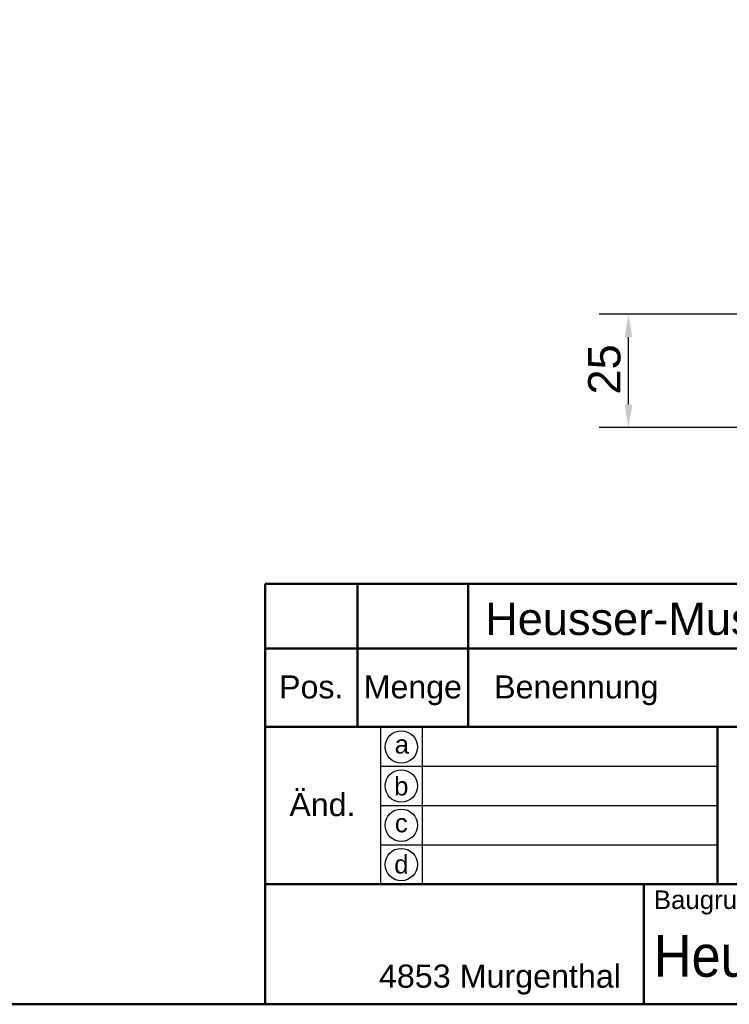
# Model space of a CAD drawing. Header units: millimetres. Extents: x 20 to 833, y 20 to 574.
# Tile 7 of 17: x 387 to 541, y 20 to 233. Entities that reach past the tile are written whole.
import ezdxf
from ezdxf.enums import TextEntityAlignment as Align

# ---------------------------------------------------------------- set-up
doc = ezdxf.new("R2010")
doc.units = ezdxf.units.MM
doc.header["$LTSCALE"] = 2
for name, color, linetype, lineweight in [('Bemaßungen(DIN)', 7, 'Continuous', 25), ('Skizziergeometrie(DIN)', 7, 'Continuous', 50), ('Skizzierlinie(DIN)', 7, 'Continuous', 25), ('Symbole(DIN)', 7, 'Continuous', 25)]:
    doc.layers.add(name, color=color, linetype=linetype, lineweight=lineweight)
doc.styles.add('Aktuell-DIN', font='arial.ttf')
doc.styles.add('STANDARD-DIN~0', font='arial.ttf')
doc.styles.add('Textstil10', font='arial.ttf')
doc.styles.add('Textstil41', font='arial.ttf', dxfattribs={"width": 0.8})
doc.styles.add('Textstil83', font='arial.ttf', dxfattribs={"width": 0.8})
doc.dimstyles.new('CAD-LAN', dxfattribs={"dimscale": 2, "dimtxt": 3.5, "dimasz": 2.5, "dimexe": 3.175, "dimexo": 0, "dimgap": 0.8, "dimtad": 1, "dimrnd": 1e-08, "dimtxsty": 'STANDARD-DIN~0', "dimcen": 0.09, "dimdle": 10, "dimclrd": 250, "dimclre": 250, "dimclrt": 250, "dimadec": 0, "dimazin": 2, "dimtfac": 1, "dimtmove": 0, "dimatfit": 3, "dimfxl": 1, "dimtolj": 1, "dimtzin": 0, "dimlwd": 25, "dimlwe": 25, "dimarcsym": 0})

# ---------------------------------------------------------------- blocks, each defined once
blk = doc.blocks.new('Ränder Standardrahmen')
at = {"layer": 'Skizziergeometrie(DIN)', "flags": 128}
blk.add_lwpolyline([(10, 10), (10, 287), (410, 287), (410, 10), (10, 10)], dxfattribs=at)
blk = doc.blocks.new('Schriftfelder Heusser')
at = {"layer": 'Skizziergeometrie(DIN)'}
for p, q in [((101, 229.92), (101, 236.92)), ((101, 236.92), (291, 236.92)), ((111, 229.92), (111, 236.92)), ((123, 229.92), (123, 236.92)), ((101, 191.42), (101, 229.92)), ((101, 229.92), (291, 229.92)), ((111, 229.92), (111, 221.42)), ((123, 229.92), (123, 221.42)), ((101, 221.42), (291, 221.42)), ((150, 221.42), (150, 204.42)), ((101, 204.42), (291, 204.42)), ((142, 204.42), (142, 191.42)), ((291, 191.42), (101, 191.42))]:
    blk.add_line(p, q, dxfattribs=at)
at = {"layer": 'Skizzierlinie(DIN)'}
for p, q in [((113.5, 221.42), (113.5, 204.42)), ((118, 221.42), (118, 204.42)), ((113.5, 217.17), (150, 217.17)), ((113.5, 212.92), (150, 212.92)), ((113.5, 208.67), (150, 208.67))]:
    blk.add_line(p, q, dxfattribs=at)
for centre in [(115.75, 219.25), (115.75, 215.04), (115.75, 210.79), (115.75, 206.54)]:
    blk.add_circle(centre, 1.75, dxfattribs=at)
at = {"layer": 'Symbole(DIN)', "color": 179, "true_color": 0x262659, "style": 'Aktuell-DIN'}
for s, insert, char_height, attachment_point in [('Pos.', (106, 227), 2.489, 2), ('Menge', (117, 227), 2.489, 2), ('Benennung', (125.81, 225.38), 2.489, 4), ('\\fArial|b0|i0;a', (115.81, 219.53), 2, 5), ('\\fArial|b0|i0;b', (115.75, 215), 2, 5), ('\\fArial|b0|i0;c', (115.75, 211.01), 2, 5), ('\\fArial|b0|i0;d', (115.76, 206.55), 2, 5), ('\\fArial|b0|i0;\\H2.0000;Baugruppe', (143.1, 203.73), 2, 1), ('\\fArial|b0|i0;\\H2.5000;4853 Murgenthal', (113.33, 192.46), 2.5, 7)]:
    blk.add_mtext(s, dxfattribs=dict(at, insert=insert, char_height=char_height, attachment_point=attachment_point))
at = {"layer": 'Symbole(DIN)', "color": 179, "true_color": 0x262659, "insert": (107.21, 213), "char_height": 2.489, "width": 12.3494, "attachment_point": 5, "style": 'Aktuell-DIN'}
blk.add_mtext('Änd.', dxfattribs=at)
at = {"layer": 'Symbole(DIN)', "color": 7, "insert": (143.1, 196.62), "char_height": 4.5, "width": 90.18, "attachment_point": 4, "style": 'Aktuell-DIN'}
blk.add_mtext('\\fArial|b0|i0;\\W0.90;\\H4.5000;Heusser-Muschel Serie 9  EN179', dxfattribs=at)
at = {"layer": 'Symbole(DIN)', "color": 179, "true_color": 0x262659}
for tag, height, style, p in [('AUTOR', 2.49, 'Aktuell-DIN', (240.03, 219.26)), ('KONTROLLDATUM', 2, 'Textstil10', (217.42, 215.04)), ('KONTROLLIERT_VON', 2, 'Textstil10', (239.98, 215.05))]:
    blk.add_attdef(tag, text='', height=height, dxfattribs=dict(at, style=style)).set_placement(p, align=Align.MIDDLE_LEFT)
at = {"layer": 'Symbole(DIN)', "color": 179, "true_color": 0x262659, "style": 'Textstil10'}
blk.add_attdef('ERSTELLUNGSDATUM_001', (217.23, 218.29), '', height=2, dxfattribs=at)
at = {"layer": 'Symbole(DIN)', "color": 7, "style": 'Textstil83', "width": 0.8}
blk.add_attdef('Anfänglicher_Ansichtsmaßstab_001', (281.57, 213.34), '', height=2.3, dxfattribs=at)
at = {"layer": 'Symbole(DIN)', "color": 179, "true_color": 0x262659, "style": 'Textstil10'}
blk.add_attdef('PROJEKT', text='', height=2, dxfattribs=at).set_placement((217.77, 209.72), align=Align.BOTTOM_LEFT)
at = {"layer": 'Symbole(DIN)', "color": 7, "style": 'Textstil41', "width": 0.8}
blk.add_attdef('STATUS', text='', height=5, dxfattribs=at).set_placement((284.53, 195.86), align=Align.MIDDLE_CENTER)
blk = doc.blocks.new('*D26')
at = {"layer": 'Bemaßungen(DIN)', "color": 250, "linetype": 'Continuous', "lineweight": 25, "true_color": 0x3f3f3f, "transparency": 16777216}
for p, q in [((544.27, 169.32), (512.35, 169.32)), ((518.7, 149.77), (518.7, 164.32)), ((716.62, 144.77), (512.35, 144.77))]:
    blk.add_line(p, q, dxfattribs=at)
at = {"layer": 'Bemaßungen(DIN)', "color": 250, "linetype": 'Continuous', "true_color": 0x3f3f3f, "transparency": 16777216}
for points in [[(517.87, 164.32), (519.54, 164.32), (518.7, 169.32)], [(517.87, 149.77), (519.54, 149.77), (518.7, 144.77)]]:
    blk.add_solid(points, dxfattribs=at)
at = {"layer": 'Defpoints', "color": 0, "linetype": 'Continuous', "transparency": 16777216}
for p in [(518.7, 169.32), (544.27, 169.32), (716.62, 144.77)]:
    blk.add_point(p, dxfattribs=at)
at = {"layer": 'Bemaßungen(DIN)', "color": 250, "linetype": 'Continuous', "lineweight": 25, "true_color": 0x3f3f3f, "transparency": 16777216, "insert": (509.96, 151.94), "char_height": 7, "attachment_point": 1, "rotation": 90, "style": 'STANDARD-DIN~0'}
blk.add_mtext('\\A1;25', dxfattribs=at)

msp = doc.modelspace()

# ---------------------------------------------------------------- block references
at = {"xscale": 2, "yscale": 2, "zscale": 2}
for name, p in [('Ränder Standardrahmen', (0, 0)), ('Schriftfelder Heusser', (238, -362.833))]:
    msp.add_blockref(name, p, dxfattribs=at)

# ---------------------------------------------------------------- texts
at = {"layer": 'Symbole(DIN)', "color": 7, "insert": (487.659, 106.906), "char_height": 7, "width": 144.02821, "attachment_point": 1, "style": 'Aktuell-DIN'}
msp.add_mtext('{\\fArial|b0|i0;\\H7.0000;Heusser-Muschel S9.20.D4.388L}', dxfattribs=at)

# ---------------------------------------------------------------- dimensions: what is measured, and where the dimension line sits
at = {"layer": 'Bemaßungen(DIN)', "color": 250, "linetype": 'Continuous', "lineweight": 25, "true_color": 0x3f3f3f}
dim = msp.add_linear_dim(base=(518.704, 169.32), p1=(716.624, 144.766), p2=(544.274, 169.32), angle=90, dimstyle='CAD-LAN', override={"dimgap": 0.8, "dimdec": 0, "dimtol": 0, "dimlim": 0, "dimtp": 0, "dimtm": 0, "dimtdec": 2, "dimtofl": 0, "dimatfit": 1}, dxfattribs=at)
dim.commit()
dim.dimension.update_dxf_attribs({"geometry": '*D26', "text_midpoint": (518.704, 157.043), "dimtype": 160})

doc.saveas('drawing.dxf')
